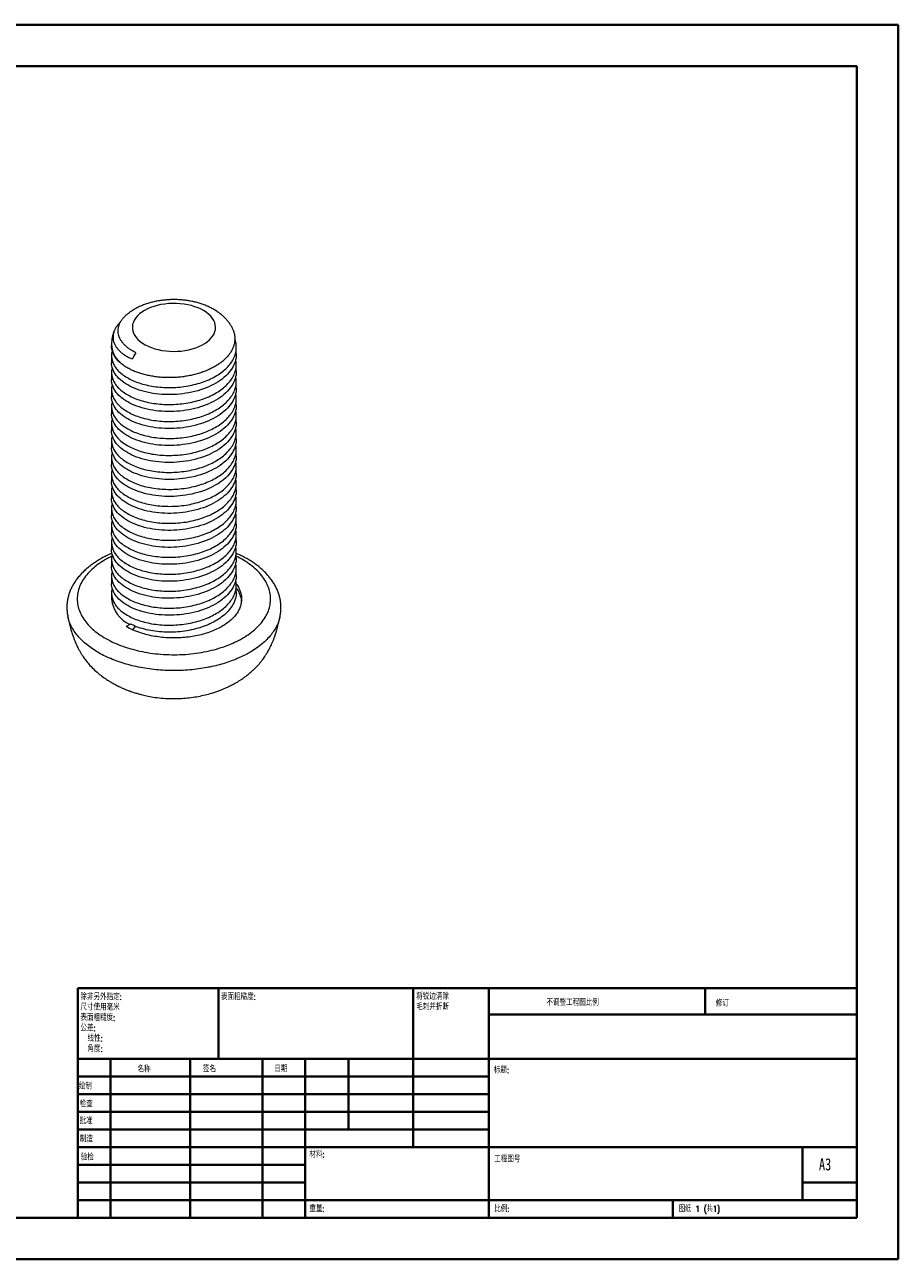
# Model space of a CAD drawing. Header units: millimetres. Extents: x 0 to 420, y 0 to 297.
# Tile 4 of 4: x 210 to 420, y 0 to 297. Entities that reach past the tile are written whole.
import ezdxf

# ---------------------------------------------------------------- set-up
doc = ezdxf.new("R2010")
doc.units = ezdxf.units.MM
doc.styles.add('SLDTEXTSTYLE0', font='TXT', dxfattribs={"width": 0.75, "bigfont": 'bigfont'})
doc.styles.add('SLDTEXTSTYLE1', font='TXT', dxfattribs={"width": 0.75})
doc.styles.add('SLDTEXTSTYLE2', font='TXT', dxfattribs={"width": 0.694444, "bigfont": 'bigfont'})

# ---------------------------------------------------------------- blocks, each defined once
blk = doc.blocks.new('SW_NOTE_0')
at = {"color": 0, "linetype": 'Continuous', "lineweight": 0, "char_height": 1.5, "attachment_point": 1, "style": 'SLDTEXTSTYLE0'}
for s, insert in [('\\M+18FAB锐边\\M+190B4\\M+18F9C', (0, 1.93)), ('\\M+196D1\\M+18E68\\M+19BF3\\M+190DC\\M+19266', (0, -0.57))]:
    blk.add_mtext(s, dxfattribs=dict(at, insert=insert))
blk = doc.blocks.new('SW_NOTE_1')
at = {"color": 0, "linetype": 'Continuous', "lineweight": 0, "char_height": 1.5, "attachment_point": 1, "style": 'SLDTEXTSTYLE0'}
for s, insert in [('\\M+18F9C\\M+194F1另\\M+18A4F\\M+18E77\\M+192E8:', (0, 1.93)), ('\\M+18EDA\\M+190A1\\M+18E67\\M+19770\\M+19F7C\\M+195C4', (0, -0.57)), ('\\M+1955C\\M+196CA\\M+19165糙\\M+19378:', (0, -3.07)), ('\\M+18CF6\\M+18DB7:', (0, -5.57)), ('线\\M+190AB:', (1.69, -8.07)), ('\\M+18A70\\M+19378:', (1.69, -10.57))]:
    blk.add_mtext(s, dxfattribs=dict(at, insert=insert))

msp = doc.modelspace()

# ---------------------------------------------------------------- linework, layer by layer
at = {"color": 7, "linetype": 'Continuous', "lineweight": 40}
for p, q in [((0.08, 297.21), (420.08, 297.21)), ((420.08, 0.21), (420.08, 297.21)), ((25.08, 287.21), (410.08, 287.21)), ((410.08, 287.21), (410.08, 10.21)), ((222.88, 65.46), (410.08, 65.46)), ((222.88, 65.46), (222.88, 10.21)), ((256.68, 48.46), (256.68, 65.46)), ((303.48, 65.46), (303.48, 27.21)), ((321.68, 65.46), (321.68, 10.21)), ((373.68, 59.09), (373.68, 65.46)), ((410.08, 59.09), (321.68, 59.09)), ((410.08, 48.46), (222.88, 48.46)), ((230.68, 48.46), (230.68, 10.21)), ((249.87, 48.46), (249.87, 10.21)), ((267.28, 48.46), (267.28, 10.21)), ((277.48, 10.21), (277.48, 48.46)), ((287.88, 31.46), (287.88, 48.46)), ((321.68, 44.21), (222.88, 44.21)), ((321.68, 39.96), (222.88, 39.96)), ((321.68, 35.71), (222.88, 35.71)), ((321.68, 31.46), (222.88, 31.46)), ((277.48, 27.21), (222.88, 27.21)), ((277.48, 27.21), (410.08, 27.21)), ((397.08, 14.46), (397.08, 27.21)), ((277.48, 22.96), (222.88, 22.96)), ((277.48, 18.71), (222.88, 18.71)), ((410.08, 18.71), (397.08, 18.71)), ((222.88, 14.46), (410.08, 14.46)), ((365.88, 10.21), (365.88, 14.46)), ((25.08, 10.21), (410.08, 10.21)), ((0.08, 0.21), (420.08, 0.21))]:
    msp.add_line(p, q, dxfattribs=at)
at = {"color": 7, "linetype": 'Continuous', "lineweight": 15}
for p, q in [((230.95, 220.31), (230.95, 219.97)), ((230.95, 217.59), (230.95, 215.89)), ((260.95, 217.93), (260.95, 219.63)), ((260.95, 213.85), (260.95, 215.55)), ((230.95, 213.51), (230.95, 211.81)), ((260.95, 209.76), (260.95, 211.46)), ((230.95, 209.42), (230.95, 207.72)), ((230.95, 205.34), (230.95, 203.64)), ((260.95, 205.68), (260.95, 207.38)), ((260.95, 201.6), (260.95, 203.3)), ((230.95, 201.26), (230.95, 199.56)), ((260.95, 197.52), (260.95, 199.22)), ((230.95, 197.18), (230.95, 195.47)), ((230.95, 193.09), (230.95, 191.39)), ((260.95, 193.43), (260.95, 195.13)), ((260.95, 189.35), (260.95, 191.05)), ((230.95, 189.01), (230.95, 187.31)), ((230.95, 184.93), (230.95, 183.23)), ((260.95, 185.27), (260.95, 186.97)), ((260.95, 181.18), (260.95, 182.89)), ((230.95, 180.84), (230.95, 179.14)), ((260.95, 177.1), (260.95, 178.8)), ((230.95, 176.76), (230.95, 175.06)), ((230.95, 172.68), (230.95, 170.98)), ((260.95, 173.02), (260.95, 174.72)), ((260.95, 168.94), (260.95, 170.64)), ((230.95, 168.6), (230.95, 166.9)), ((260.95, 164.85), (260.95, 166.56)), ((230.95, 164.51), (230.95, 162.81)), ((230.95, 160.43), (230.95, 159.07)), ((260.95, 160.77), (260.95, 162.47)), ((220.47, 154.75), (220.46, 154.79)), ((235.34, 152.95), (234.45, 152.43)), ((235.34, 153.12), (235.34, 152.95)), ((236.06, 151.62), (236.75, 152.48))]:
    msp.add_line(p, q, dxfattribs=at)
at = {"color": 7, "linetype": 'Continuous', "lineweight": 15, "flags": 128}
msp.add_lwpolyline([(238.88, 228.48), (238.25, 228.08), (237.68, 227.64), (237.19, 227.18), (236.78, 226.7), (236.45, 226.19), (236.2, 225.67), (236.03, 225.14), (235.96, 224.6), (235.97, 224.06), (236.07, 223.52), (236.25, 222.99), (236.52, 222.47), (236.88, 221.97), (237.31, 221.49), (237.82, 221.03), (238.4, 220.61), (239.05, 220.22), (239.75, 219.86), (240.52, 219.55), (241.33, 219.27), (242.18, 219.05), (243.06, 218.87), (243.97, 218.73), (244.9, 218.65), (245.83, 218.62), (246.77, 218.64), (247.7, 218.71), (248.61, 218.83), (249.5, 219), (250.36, 219.21), (251.18, 219.47), (251.96, 219.78), (252.68, 220.12), (253.34, 220.51), (253.94, 220.92), (254.47, 221.37), (254.92, 221.85), (255.3, 222.34), (255.59, 222.86), (255.8, 223.38), (255.92, 223.92), (255.95, 224.46), (255.89, 225), (255.75, 225.54), (255.52, 226.06), (255.21, 226.57), (254.82, 227.06), (254.34, 227.53), (253.8, 227.97), (253.18, 228.38), (252.51, 228.75), (251.77, 229.09), (250.98, 229.38), (250.15, 229.63), (249.28, 229.84), (248.39, 229.99), (247.47, 230.1), (246.54, 230.16), (245.6, 230.16), (244.66, 230.12), (243.74, 230.02), (242.84, 229.88), (241.96, 229.69), (241.12, 229.45), (240.32, 229.17), (239.57, 228.84), (238.88, 228.48)], dxfattribs=at)
at = {"color": 8, "linetype": 'Continuous', "lineweight": 15}
msp.add_arc((237.01, 220.5), 6.07, 181.8115, 227.765, dxfattribs=at)
at = {"color": 7, "linetype": 'Continuous', "lineweight": 15}
for centre, radius, start, end in [((243.83, 213.37), 8.6, 144.9537, 156.5095), ((238.52, 159.86), 7.61, 185.9724, 245.3477)]:
    msp.add_arc(centre, radius, start, end, dxfattribs=at)
for points, knots in [([(236.38, 228.72), (236.21, 228.63), (235.82, 228.4), (235.46, 228.14), (235.26, 227.99)], [0, 0, 0, 0, 0.429312, 1, 1, 1, 1]), ([(259.7, 224.74), (259.66, 224.81), (259.49, 225.12), (259.11, 225.64), (258.57, 226.3), (257.96, 226.93), (257.28, 227.52), (256.54, 228.09), (255.74, 228.61), (254.88, 229.08), (253.97, 229.52), (253.01, 229.9), (252.03, 230.22), (251.01, 230.5), (249.97, 230.72), (248.91, 230.89), (247.84, 231.01), (246.77, 231.08), (245.69, 231.09), (244.61, 231.05), (243.54, 230.96), (242.47, 230.82), (241.42, 230.62), (240.39, 230.37), (239.38, 230.07), (238.39, 229.71), (237.46, 229.3), (236.8, 228.96), (236.45, 228.76), (236.38, 228.72)], [0, 0, 0, 0, 0.009984, 0.045112, 0.080959, 0.117623, 0.155146, 0.193503, 0.23259, 0.272235, 0.312238, 0.352398, 0.392533, 0.43256, 0.472448, 0.512195, 0.551826, 0.591379, 0.6309, 0.67044, 0.71004, 0.74975, 0.789624, 0.829711, 0.870054, 0.910678, 0.951583, 0.989984, 1, 1, 1, 1]), ([(236.79, 218.31), (236.52, 218.45), (236, 218.72), (235.29, 219.17), (234.64, 219.66), (234.08, 220.18), (233.6, 220.72), (233.21, 221.28), (232.9, 221.86), (232.68, 222.45), (232.55, 223.05), (232.52, 223.66), (232.58, 224.26), (232.73, 224.87), (232.97, 225.46), (233.3, 226.05), (233.72, 226.62), (234.23, 227.17), (234.75, 227.63), (235.11, 227.89), (235.26, 227.99)], [0, 0, 0, 0, 0.055365, 0.111521, 0.168078, 0.22546, 0.280813, 0.336956, 0.3935, 0.450867, 0.506245, 0.562393, 0.618921, 0.676231, 0.732801, 0.79016, 0.84792, 0.906503, 0.963677, 1, 1, 1, 1]), ([(231.68, 223.72), (231.65, 223.67), (231.51, 223.37), (231.31, 222.78), (231.1, 221.98), (230.99, 221.16), (230.94, 220.6), (230.95, 220.32), (230.95, 220.3)], [0, 0, 0, 0, 0.0462754, 0.2876163, 0.524173, 0.7568899, 0.9867396, 1, 1, 1, 1]), ([(233.11, 225.68), (233.1, 225.68), (232.88, 225.49), (232.54, 225.1), (232.08, 224.5), (231.73, 223.89), (231.48, 223.26), (231.33, 222.63), (231.29, 221.99), (231.35, 221.35), (231.52, 220.72), (231.8, 220.11), (232.17, 219.52), (232.63, 218.96), (233.19, 218.42), (233.91, 217.87), (234.81, 217.31), (235.56, 216.97), (235.94, 216.8)], [0, 0, 0, 0, 0.0004912, 0.0672063, 0.1308948, 0.1950317, 0.2598642, 0.3256501, 0.3890929, 0.4529848, 0.5175935, 0.5831894, 0.6454137, 0.7080883, 0.7714658, 0.835811, 0.9173769, 1, 1, 1, 1]), ([(259.7, 224.74), (259.79, 224.57), (260.03, 224.18), (260.29, 223.53), (260.49, 222.79), (260.59, 222.05), (260.59, 221.3), (260.49, 220.55), (260.28, 219.82), (259.98, 219.08), (259.57, 218.37), (259.07, 217.67), (258.48, 217), (257.79, 216.36), (257.01, 215.75), (256.17, 215.19), (255.25, 214.67), (254.26, 214.19), (253.21, 213.76), (252.1, 213.38), (250.96, 213.06), (249.76, 212.78), (248.55, 212.57), (247.31, 212.42), (246.07, 212.33), (244.82, 212.31), (243.57, 212.34), (242.35, 212.42), (241.15, 212.57), (239.97, 212.78), (238.83, 213.04), (237.76, 213.35), (236.74, 213.72), (235.77, 214.13), (234.78, 214.65), (233.8, 215.26), (233.23, 215.76), (232.94, 216)], [0, 0, 0, 0, 0.019407, 0.046728, 0.074438, 0.102345, 0.130658, 0.158063, 0.185851, 0.213833, 0.242213, 0.269925, 0.298032, 0.326341, 0.355062, 0.382775, 0.410878, 0.439177, 0.467881, 0.495835, 0.524187, 0.552741, 0.58171, 0.609696, 0.637876, 0.666666, 0.695665, 0.723746, 0.752022, 0.78091, 0.81001, 0.838155, 0.866495, 0.895452, 0.924622, 0.962079, 1, 1, 1, 1]), ([(231.13, 218.78), (231.11, 218.73), (230.96, 218.34), (230.92, 217.59), (231.03, 216.55), (231.42, 215.52), (232.05, 214.52), (232.93, 213.58), (234.03, 212.72), (235.31, 211.96), (236.78, 211.3), (238.41, 210.75), (240.19, 210.33), (242.07, 210.05), (244, 209.92), (245.95, 209.93), (247.9, 210.08), (249.83, 210.39), (251.71, 210.84), (253.49, 211.44), (255.12, 212.16), (256.59, 212.98), (257.87, 213.91), (258.97, 214.94), (259.85, 216.05), (260.48, 217.22), (260.87, 218.43), (260.98, 219.63), (260.9, 220.7), (260.67, 221.35), (260.57, 221.62)], [0, 0, 0, 0, 0.005785, 0.042578, 0.079372, 0.116808, 0.154574, 0.192339, 0.229775, 0.266569, 0.303363, 0.340798, 0.378564, 0.41633, 0.453766, 0.490559, 0.527353, 0.564789, 0.602554, 0.64032, 0.677756, 0.71455, 0.751343, 0.788779, 0.826545, 0.86431, 0.901746, 0.93854, 0.975334, 1, 1, 1, 1]), ([(232.94, 216), (232.28, 216.6), (231.78, 217.25), (231.11, 218.6), (230.95, 219.29), (230.95, 219.97)], [0, 0, 0, 0, 0.5, 0.5, 1, 1, 1, 1]), ([(260.95, 217.93), (260.95, 216.75), (260.57, 215.51), (259.05, 213.21), (257.91, 212.16), (255.2, 210.44), (253.53, 209.69), (249.85, 208.64), (247.86, 208.33), (244.04, 208.17), (242.05, 208.3), (238.37, 209), (236.7, 209.57), (233.99, 210.98), (232.85, 211.86), (231.33, 213.8), (230.95, 214.86), (230.95, 215.89)], [0, 0, 0, 0, 0.125, 0.125, 0.25, 0.25, 0.375, 0.375, 0.5, 0.5, 0.625, 0.625, 0.75, 0.75, 0.875, 0.875, 1, 1, 1, 1]), ([(231.13, 214.7), (231.11, 214.64), (230.96, 214.26), (230.92, 213.5), (231.03, 212.46), (231.42, 211.44), (232.05, 210.44), (232.93, 209.5), (234.03, 208.64), (235.31, 207.88), (236.78, 207.21), (238.41, 206.67), (240.19, 206.25), (242.07, 205.97), (244, 205.83), (245.95, 205.84), (247.9, 206), (249.83, 206.3), (251.71, 206.76), (253.49, 207.35), (255.12, 208.07), (256.59, 208.9), (257.87, 209.82), (258.97, 210.85), (259.85, 211.97), (260.49, 213.14), (260.86, 214.34), (261, 215.55), (260.88, 216.34), (260.83, 216.74)], [0, 0, 0, 0, 0.005902, 0.043633, 0.081363, 0.119753, 0.15848, 0.197208, 0.235597, 0.273328, 0.311059, 0.349449, 0.388176, 0.426904, 0.465293, 0.503024, 0.540755, 0.579144, 0.617872, 0.656599, 0.694989, 0.732719, 0.77045, 0.80884, 0.847567, 0.886295, 0.924684, 0.962415, 1, 1, 1, 1]), ([(260.95, 213.85), (260.95, 212.66), (260.57, 211.43), (259.05, 209.13), (257.91, 208.07), (255.2, 206.35), (253.53, 205.61), (249.85, 204.55), (247.86, 204.25), (244.04, 204.09), (242.05, 204.22), (238.37, 204.92), (236.7, 205.49), (233.99, 206.9), (232.85, 207.77), (231.33, 209.72), (230.95, 210.78), (230.95, 211.81)], [0, 0, 0, 0, 0.125, 0.125, 0.25, 0.25, 0.375, 0.375, 0.5, 0.5, 0.625, 0.625, 0.75, 0.75, 0.875, 0.875, 1, 1, 1, 1]), ([(231.13, 210.61), (231.11, 210.56), (230.96, 210.17), (230.92, 209.42), (231.03, 208.38), (231.42, 207.35), (232.05, 206.36), (232.93, 205.42), (234.03, 204.56), (235.31, 203.79), (236.78, 203.13), (238.41, 202.58), (240.19, 202.17), (242.07, 201.89), (244, 201.75), (245.95, 201.76), (247.9, 201.91), (249.83, 202.22), (251.71, 202.68), (253.49, 203.27), (255.12, 203.99), (256.59, 204.81), (257.87, 205.74), (258.97, 206.77), (259.85, 207.89), (260.49, 209.06), (260.86, 210.26), (261, 211.46), (260.88, 212.26), (260.83, 212.66)], [0, 0, 0, 0, 0.005902, 0.043633, 0.081363, 0.119753, 0.15848, 0.197208, 0.235597, 0.273328, 0.311059, 0.349449, 0.388176, 0.426904, 0.465293, 0.503024, 0.540755, 0.579144, 0.617872, 0.656599, 0.694989, 0.732719, 0.77045, 0.80884, 0.847567, 0.886295, 0.924684, 0.962415, 1, 1, 1, 1]), ([(231.13, 206.53), (231.11, 206.48), (230.96, 206.09), (230.92, 205.34), (231.03, 204.3), (231.42, 203.27), (232.05, 202.27), (232.93, 201.33), (234.03, 200.48), (235.31, 199.71), (236.78, 199.05), (238.41, 198.5), (240.19, 198.08), (242.07, 197.8), (244, 197.67), (245.95, 197.68), (247.9, 197.83), (249.83, 198.14), (251.71, 198.59), (253.49, 199.19), (255.12, 199.91), (256.59, 200.73), (257.87, 201.66), (258.97, 202.69), (259.85, 203.8), (260.49, 204.98), (260.86, 206.18), (261, 207.38), (260.88, 208.18), (260.83, 208.57)], [0, 0, 0, 0, 0.005902, 0.043633, 0.081363, 0.119753, 0.15848, 0.197208, 0.235597, 0.273328, 0.311059, 0.349449, 0.388176, 0.426904, 0.465293, 0.503024, 0.540755, 0.579144, 0.617872, 0.656599, 0.694989, 0.732719, 0.77045, 0.80884, 0.847567, 0.886295, 0.924684, 0.962415, 1, 1, 1, 1]), ([(260.95, 209.76), (260.95, 208.58), (260.57, 207.34), (259.05, 205.05), (257.91, 203.99), (255.2, 202.27), (253.53, 201.53), (249.85, 200.47), (247.86, 200.16), (244.04, 200.01), (242.05, 200.14), (238.37, 200.84), (236.7, 201.41), (233.99, 202.81), (232.85, 203.69), (231.33, 205.64), (230.95, 206.7), (230.95, 207.72)], [0, 0, 0, 0, 0.125, 0.125, 0.25, 0.25, 0.375, 0.375, 0.5, 0.5, 0.625, 0.625, 0.75, 0.75, 0.875, 0.875, 1, 1, 1, 1]), ([(260.95, 205.68), (260.95, 204.5), (260.57, 203.26), (259.05, 200.96), (257.91, 199.91), (255.2, 198.19), (253.53, 197.44), (249.85, 196.39), (247.86, 196.08), (244.04, 195.92), (242.05, 196.05), (238.37, 196.76), (236.7, 197.32), (233.99, 198.73), (232.85, 199.61), (231.33, 201.55), (230.95, 202.61), (230.95, 203.64)], [0, 0, 0, 0, 0.125, 0.125, 0.25, 0.25, 0.375, 0.375, 0.5, 0.5, 0.625, 0.625, 0.75, 0.75, 0.875, 0.875, 1, 1, 1, 1]), ([(231.13, 202.45), (231.11, 202.4), (230.96, 202.01), (230.92, 201.26), (231.03, 200.22), (231.42, 199.19), (232.05, 198.19), (232.93, 197.25), (234.03, 196.39), (235.31, 195.63), (236.78, 194.97), (238.41, 194.42), (240.19, 194), (242.07, 193.72), (244, 193.59), (245.95, 193.6), (247.9, 193.75), (249.83, 194.05), (251.71, 194.51), (253.49, 195.11), (255.12, 195.82), (256.59, 196.65), (257.87, 197.58), (258.97, 198.61), (259.85, 199.72), (260.49, 200.89), (260.86, 202.09), (261, 203.3), (260.88, 204.09), (260.83, 204.49)], [0, 0, 0, 0, 0.005902, 0.043633, 0.081363, 0.119753, 0.15848, 0.197208, 0.235597, 0.273328, 0.311059, 0.349449, 0.388176, 0.426904, 0.465293, 0.503024, 0.540755, 0.579144, 0.617872, 0.656599, 0.694989, 0.732719, 0.77045, 0.80884, 0.847567, 0.886295, 0.924684, 0.962415, 1, 1, 1, 1]), ([(231.13, 198.37), (231.11, 198.31), (230.96, 197.92), (230.92, 197.17), (231.03, 196.13), (231.42, 195.1), (232.05, 194.11), (232.93, 193.17), (234.03, 192.31), (235.31, 191.55), (236.78, 190.88), (238.41, 190.34), (240.19, 189.92), (242.07, 189.64), (244, 189.5), (245.95, 189.51), (247.9, 189.67), (249.83, 189.97), (251.71, 190.43), (253.49, 191.02), (255.12, 191.74), (256.59, 192.57), (257.87, 193.49), (258.97, 194.52), (259.85, 195.64), (260.49, 196.81), (260.86, 198.01), (261, 199.22), (260.88, 200.01), (260.83, 200.41)], [0, 0, 0, 0, 0.005902, 0.043633, 0.081363, 0.119753, 0.15848, 0.197208, 0.235597, 0.273328, 0.311059, 0.349449, 0.388176, 0.426904, 0.465293, 0.503024, 0.540755, 0.579144, 0.617872, 0.656599, 0.694989, 0.732719, 0.77045, 0.80884, 0.847567, 0.886295, 0.924684, 0.962415, 1, 1, 1, 1]), ([(260.95, 201.6), (260.95, 200.42), (260.57, 199.18), (259.05, 196.88), (257.91, 195.82), (255.2, 194.11), (253.53, 193.36), (249.85, 192.3), (247.86, 192), (244.04, 191.84), (242.05, 191.97), (238.37, 192.67), (236.7, 193.24), (233.99, 194.65), (232.85, 195.53), (231.33, 197.47), (230.95, 198.53), (230.95, 199.56)], [0, 0, 0, 0, 0.125, 0.125, 0.25, 0.25, 0.375, 0.375, 0.5, 0.5, 0.625, 0.625, 0.75, 0.75, 0.875, 0.875, 1, 1, 1, 1]), ([(231.13, 194.28), (231.11, 194.23), (230.96, 193.84), (230.92, 193.09), (231.03, 192.05), (231.42, 191.02), (232.05, 190.02), (232.93, 189.09), (234.03, 188.23), (235.31, 187.46), (236.78, 186.8), (238.41, 186.25), (240.19, 185.83), (242.07, 185.56), (244, 185.42), (245.95, 185.43), (247.9, 185.58), (249.83, 185.89), (251.71, 186.34), (253.49, 186.94), (255.12, 187.66), (256.59, 188.48), (257.87, 189.41), (258.97, 190.44), (259.85, 191.56), (260.49, 192.73), (260.86, 193.93), (261, 195.13), (260.88, 195.93), (260.83, 196.32)], [0, 0, 0, 0, 0.005902, 0.043633, 0.081363, 0.119753, 0.15848, 0.197208, 0.235597, 0.273328, 0.311059, 0.349449, 0.388176, 0.426904, 0.465293, 0.503024, 0.540755, 0.579144, 0.617872, 0.656599, 0.694989, 0.732719, 0.77045, 0.80884, 0.847567, 0.886295, 0.924684, 0.962415, 1, 1, 1, 1]), ([(260.95, 197.52), (260.95, 196.33), (260.57, 195.1), (259.05, 192.8), (257.91, 191.74), (255.2, 190.02), (253.53, 189.28), (249.85, 188.22), (247.86, 187.91), (244.04, 187.76), (242.05, 187.89), (238.37, 188.59), (236.7, 189.16), (233.99, 190.56), (232.85, 191.44), (231.33, 193.39), (230.95, 194.45), (230.95, 195.47)], [0, 0, 0, 0, 0.125, 0.125, 0.25, 0.25, 0.375, 0.375, 0.5, 0.5, 0.625, 0.625, 0.75, 0.75, 0.875, 0.875, 1, 1, 1, 1]), ([(260.95, 193.43), (260.95, 192.25), (260.57, 191.01), (259.05, 188.71), (257.91, 187.66), (255.2, 185.94), (253.53, 185.2), (249.85, 184.14), (247.86, 183.83), (244.04, 183.67), (242.05, 183.81), (238.37, 184.51), (236.7, 185.08), (233.99, 186.48), (232.85, 187.36), (231.33, 189.31), (230.95, 190.37), (230.95, 191.39)], [0, 0, 0, 0, 0.125, 0.125, 0.25, 0.25, 0.375, 0.375, 0.5, 0.5, 0.625, 0.625, 0.75, 0.75, 0.875, 0.875, 1, 1, 1, 1]), ([(231.13, 190.2), (231.11, 190.15), (230.96, 189.76), (230.92, 189.01), (231.03, 187.97), (231.42, 186.94), (232.05, 185.94), (232.93, 185), (234.03, 184.14), (235.31, 183.38), (236.78, 182.72), (238.41, 182.17), (240.19, 181.75), (242.07, 181.47), (244, 181.34), (245.95, 181.35), (247.9, 181.5), (249.83, 181.81), (251.71, 182.26), (253.49, 182.86), (255.12, 183.58), (256.59, 184.4), (257.87, 185.33), (258.97, 186.36), (259.85, 187.47), (260.49, 188.65), (260.86, 189.85), (261, 191.05), (260.88, 191.85), (260.83, 192.24)], [0, 0, 0, 0, 0.005902, 0.043633, 0.081363, 0.119753, 0.15848, 0.197208, 0.235597, 0.273328, 0.311059, 0.349449, 0.388176, 0.426904, 0.465293, 0.503024, 0.540755, 0.579144, 0.617872, 0.656599, 0.694989, 0.732719, 0.77045, 0.80884, 0.847567, 0.886295, 0.924684, 0.962415, 1, 1, 1, 1]), ([(231.13, 186.12), (231.11, 186.07), (230.96, 185.68), (230.92, 184.93), (231.03, 183.89), (231.42, 182.86), (232.05, 181.86), (232.93, 180.92), (234.03, 180.06), (235.31, 179.3), (236.78, 178.64), (238.41, 178.09), (240.19, 177.67), (242.07, 177.39), (244, 177.26), (245.95, 177.26), (247.9, 177.42), (249.83, 177.72), (251.71, 178.18), (253.49, 178.78), (255.12, 179.49), (256.59, 180.32), (257.87, 181.25), (258.97, 182.27), (259.85, 183.39), (260.49, 184.56), (260.86, 185.76), (261, 186.97), (260.88, 187.76), (260.83, 188.16)], [0, 0, 0, 0, 0.005902, 0.043633, 0.081363, 0.119753, 0.15848, 0.197208, 0.235597, 0.273328, 0.311059, 0.349449, 0.388176, 0.426904, 0.465293, 0.503024, 0.540755, 0.579144, 0.617872, 0.656599, 0.694989, 0.732719, 0.77045, 0.80884, 0.847567, 0.886295, 0.924684, 0.962415, 1, 1, 1, 1]), ([(260.95, 189.35), (260.95, 188.17), (260.57, 186.93), (259.05, 184.63), (257.91, 183.58), (255.2, 181.86), (253.53, 181.11), (249.85, 180.06), (247.86, 179.75), (244.04, 179.59), (242.05, 179.72), (238.37, 180.43), (236.7, 180.99), (233.99, 182.4), (232.85, 183.28), (231.33, 185.22), (230.95, 186.28), (230.95, 187.31)], [0, 0, 0, 0, 0.125, 0.125, 0.25, 0.25, 0.375, 0.375, 0.5, 0.5, 0.625, 0.625, 0.75, 0.75, 0.875, 0.875, 1, 1, 1, 1]), ([(260.95, 185.27), (260.95, 184.08), (260.57, 182.85), (259.05, 180.55), (257.91, 179.49), (255.2, 177.77), (253.53, 177.03), (249.85, 175.97), (247.86, 175.67), (244.04, 175.51), (242.05, 175.64), (238.37, 176.34), (236.7, 176.91), (233.99, 178.32), (232.85, 179.2), (231.33, 181.14), (230.95, 182.2), (230.95, 183.23)], [0, 0, 0, 0, 0.125, 0.125, 0.25, 0.25, 0.375, 0.375, 0.5, 0.5, 0.625, 0.625, 0.75, 0.75, 0.875, 0.875, 1, 1, 1, 1]), ([(231.13, 182.04), (231.11, 181.98), (230.96, 181.59), (230.92, 180.84), (231.03, 179.8), (231.42, 178.77), (232.05, 177.78), (232.93, 176.84), (234.03, 175.98), (235.31, 175.21), (236.78, 174.55), (238.41, 174.01), (240.19, 173.59), (242.07, 173.31), (244, 173.17), (245.95, 173.18), (247.9, 173.34), (249.83, 173.64), (251.71, 174.1), (253.49, 174.69), (255.12, 175.41), (256.59, 176.24), (257.87, 177.16), (258.97, 178.19), (259.85, 179.31), (260.49, 180.48), (260.86, 181.68), (261, 182.89), (260.88, 183.68), (260.83, 184.08)], [0, 0, 0, 0, 0.005902, 0.043633, 0.081363, 0.119753, 0.15848, 0.197208, 0.235597, 0.273328, 0.311059, 0.349449, 0.388176, 0.426904, 0.465293, 0.503024, 0.540755, 0.579144, 0.617872, 0.656599, 0.694989, 0.732719, 0.77045, 0.80884, 0.847567, 0.886295, 0.924684, 0.962415, 1, 1, 1, 1]), ([(260.95, 181.18), (260.95, 180), (260.57, 178.77), (259.05, 176.47), (257.91, 175.41), (255.2, 173.69), (253.53, 172.95), (249.85, 171.89), (247.86, 171.58), (244.04, 171.43), (242.05, 171.56), (238.37, 172.26), (236.7, 172.83), (233.99, 174.23), (232.85, 175.11), (231.33, 177.06), (230.95, 178.12), (230.95, 179.14)], [0, 0, 0, 0, 0.125, 0.125, 0.25, 0.25, 0.375, 0.375, 0.5, 0.5, 0.625, 0.625, 0.75, 0.75, 0.875, 0.875, 1, 1, 1, 1]), ([(231.13, 177.95), (231.11, 177.9), (230.96, 177.51), (230.92, 176.76), (231.03, 175.72), (231.42, 174.69), (232.05, 173.69), (232.93, 172.75), (234.03, 171.9), (235.31, 171.13), (236.78, 170.47), (238.41, 169.92), (240.19, 169.5), (242.07, 169.22), (244, 169.09), (245.95, 169.1), (247.9, 169.25), (249.83, 169.56), (251.71, 170.01), (253.49, 170.61), (255.12, 171.33), (256.59, 172.15), (257.87, 173.08), (258.97, 174.11), (259.85, 175.22), (260.49, 176.4), (260.86, 177.6), (261, 178.8), (260.88, 179.6), (260.83, 179.99)], [0, 0, 0, 0, 0.005902, 0.043633, 0.081363, 0.119753, 0.15848, 0.197208, 0.235597, 0.273328, 0.311059, 0.349449, 0.388176, 0.426904, 0.465293, 0.503024, 0.540755, 0.579144, 0.617872, 0.656599, 0.694989, 0.732719, 0.77045, 0.80884, 0.847567, 0.886295, 0.924684, 0.962415, 1, 1, 1, 1]), ([(231.13, 173.87), (231.11, 173.82), (230.96, 173.43), (230.92, 172.68), (231.03, 171.64), (231.42, 170.61), (232.05, 169.61), (232.93, 168.67), (234.03, 167.81), (235.31, 167.05), (236.78, 166.39), (238.41, 165.84), (240.19, 165.42), (242.07, 165.14), (244, 165.01), (245.95, 165.02), (247.9, 165.17), (249.83, 165.48), (251.71, 165.93), (253.49, 166.53), (255.12, 167.25), (256.59, 168.07), (257.87, 169), (258.97, 170.03), (259.85, 171.14), (260.49, 172.32), (260.86, 173.52), (261, 174.72), (260.88, 175.51), (260.83, 175.91)], [0, 0, 0, 0, 0.005902, 0.043633, 0.081363, 0.119753, 0.15848, 0.197208, 0.235597, 0.273328, 0.311059, 0.349449, 0.388176, 0.426904, 0.465293, 0.503024, 0.540755, 0.579144, 0.617872, 0.656599, 0.694989, 0.732719, 0.77045, 0.80884, 0.847567, 0.886295, 0.924684, 0.962415, 1, 1, 1, 1]), ([(260.95, 177.1), (260.95, 175.92), (260.57, 174.68), (259.05, 172.38), (257.91, 171.33), (255.2, 169.61), (253.53, 168.86), (249.85, 167.81), (247.86, 167.5), (244.04, 167.34), (242.05, 167.48), (238.37, 168.18), (236.7, 168.75), (233.99, 170.15), (232.85, 171.03), (231.33, 172.97), (230.95, 174.03), (230.95, 175.06)], [0, 0, 0, 0, 0.125, 0.125, 0.25, 0.25, 0.375, 0.375, 0.5, 0.5, 0.625, 0.625, 0.75, 0.75, 0.875, 0.875, 1, 1, 1, 1]), ([(260.95, 173.02), (260.95, 171.84), (260.57, 170.6), (259.05, 168.3), (257.91, 167.25), (255.2, 165.53), (253.53, 164.78), (249.85, 163.73), (247.86, 163.42), (244.04, 163.26), (242.05, 163.39), (238.37, 164.09), (236.7, 164.66), (233.99, 166.07), (232.85, 166.95), (231.33, 168.89), (230.95, 169.95), (230.95, 170.98)], [0, 0, 0, 0, 0.125, 0.125, 0.25, 0.25, 0.375, 0.375, 0.5, 0.5, 0.625, 0.625, 0.75, 0.75, 0.875, 0.875, 1, 1, 1, 1]), ([(231.06, 170.08), (230.69, 169.91), (229.94, 169.58), (228.87, 169.03), (227.83, 168.43), (226.85, 167.8), (225.91, 167.13), (225.03, 166.41), (224.22, 165.67), (223.47, 164.89), (222.79, 164.08), (222.18, 163.25), (221.66, 162.4), (221.21, 161.53), (220.85, 160.65), (220.56, 159.76), (220.36, 158.87), (220.24, 157.99), (220.2, 157.1), (220.24, 156.22), (220.33, 155.45), (220.43, 154.98), (220.48, 154.79)], [0, 0, 0, 0, 0.050728, 0.102916, 0.155281, 0.207937, 0.260835, 0.313904, 0.367041, 0.420092, 0.472914, 0.525353, 0.577265, 0.628528, 0.679064, 0.72885, 0.777902, 0.825915, 0.873693, 0.92156, 0.969644, 1, 1, 1, 1]), ([(231.13, 169.79), (231.11, 169.73), (230.96, 169.35), (230.92, 168.59), (231.03, 167.55), (231.42, 166.53), (232.05, 165.53), (232.93, 164.59), (234.03, 163.73), (235.31, 162.97), (236.78, 162.3), (238.41, 161.76), (240.19, 161.34), (242.07, 161.06), (244, 160.93), (245.95, 160.93), (247.9, 161.09), (249.83, 161.39), (251.71, 161.85), (253.49, 162.44), (255.12, 163.16), (256.59, 163.99), (257.87, 164.91), (258.97, 165.94), (259.85, 167.06), (260.49, 168.23), (260.86, 169.43), (261, 170.64), (260.88, 171.43), (260.83, 171.83)], [0, 0, 0, 0, 0.005902, 0.043633, 0.081363, 0.119753, 0.15848, 0.197208, 0.235597, 0.273328, 0.311059, 0.349449, 0.388176, 0.426904, 0.465293, 0.503024, 0.540755, 0.579144, 0.617872, 0.656599, 0.694989, 0.732719, 0.77045, 0.80884, 0.847567, 0.886295, 0.924684, 0.962415, 1, 1, 1, 1]), ([(271.42, 154.74), (271.44, 154.81), (271.54, 155.18), (271.63, 155.85), (271.69, 156.73), (271.67, 157.61), (271.58, 158.49), (271.41, 159.37), (271.17, 160.24), (270.85, 161.11), (270.45, 161.97), (269.98, 162.81), (269.43, 163.64), (268.81, 164.44), (268.12, 165.22), (267.37, 165.97), (266.55, 166.69), (265.67, 167.37), (264.74, 168.01), (263.74, 168.63), (262.68, 169.21), (261.75, 169.67), (261.15, 169.92), (260.95, 170.01)], [0, 0, 0, 0, 0.0130266, 0.0611369, 0.1087041, 0.1564947, 0.2046155, 0.2531646, 0.3022195, 0.3518291, 0.4020061, 0.4527228, 0.5039109, 0.5554671, 0.6072622, 0.6591518, 0.7109545, 0.7625273, 0.8139936, 0.8663218, 0.9190231, 0.9720074, 1, 1, 1, 1]), ([(231.13, 165.7), (231.11, 165.65), (230.96, 165.26), (230.92, 164.51), (231.03, 163.47), (231.42, 162.44), (232.05, 161.45), (232.93, 160.51), (234.03, 159.65), (235.31, 158.88), (236.78, 158.22), (238.41, 157.68), (240.19, 157.26), (242.07, 156.98), (244, 156.84), (245.95, 156.85), (247.9, 157), (249.83, 157.31), (251.71, 157.77), (253.49, 158.36), (255.12, 159.08), (256.59, 159.9), (257.87, 160.83), (258.97, 161.86), (259.85, 162.98), (260.49, 164.15), (260.86, 165.35), (261, 166.55), (260.88, 167.35), (260.83, 167.75)], [0, 0, 0, 0, 0.005902, 0.043633, 0.081363, 0.119753, 0.15848, 0.197208, 0.235597, 0.273328, 0.311059, 0.349449, 0.388176, 0.426904, 0.465293, 0.503024, 0.540755, 0.579144, 0.617872, 0.656599, 0.694989, 0.732719, 0.77045, 0.80884, 0.847567, 0.886295, 0.924684, 0.962415, 1, 1, 1, 1]), ([(260.95, 168.94), (260.95, 167.75), (260.57, 166.52), (259.05, 164.22), (257.91, 163.16), (255.2, 161.44), (253.53, 160.7), (249.85, 159.64), (247.86, 159.34), (244.04, 159.18), (242.05, 159.31), (238.37, 160.01), (236.7, 160.58), (233.99, 161.99), (232.85, 162.86), (231.33, 164.81), (230.95, 165.87), (230.95, 166.9)], [0, 0, 0, 0, 0.125, 0.125, 0.25, 0.25, 0.375, 0.375, 0.5, 0.5, 0.625, 0.625, 0.75, 0.75, 0.875, 0.875, 1, 1, 1, 1]), ([(231.13, 161.62), (231.11, 161.57), (230.96, 161.18), (230.92, 160.43), (231.03, 159.39), (231.42, 158.36), (232.05, 157.36), (232.93, 156.42), (234.03, 155.57), (235.31, 154.8), (236.78, 154.14), (238.41, 153.59), (240.19, 153.17), (242.07, 152.89), (244, 152.76), (245.95, 152.77), (247.9, 152.92), (249.83, 153.23), (251.71, 153.68), (253.49, 154.28), (255.12, 155), (256.59, 155.82), (257.87, 156.75), (258.97, 157.78), (259.85, 158.89), (260.49, 160.07), (260.86, 161.27), (261, 162.47), (260.88, 163.27), (260.83, 163.66)], [0, 0, 0, 0, 0.005902, 0.043633, 0.081363, 0.119753, 0.15848, 0.197208, 0.235597, 0.273328, 0.311059, 0.349449, 0.388176, 0.426904, 0.465293, 0.503024, 0.540755, 0.579144, 0.617872, 0.656599, 0.694989, 0.732719, 0.77045, 0.80884, 0.847567, 0.886295, 0.924684, 0.962415, 1, 1, 1, 1]), ([(260.95, 164.85), (260.95, 163.67), (260.57, 162.43), (259.05, 160.14), (257.91, 159.08), (255.2, 157.36), (253.53, 156.62), (249.85, 155.56), (247.86, 155.25), (244.04, 155.1), (242.05, 155.23), (238.37, 155.93), (236.7, 156.5), (233.99, 157.9), (232.85, 158.78), (231.33, 160.73), (230.95, 161.79), (230.95, 162.81)], [0, 0, 0, 0, 0.125, 0.125, 0.25, 0.25, 0.375, 0.375, 0.5, 0.5, 0.625, 0.625, 0.75, 0.75, 0.875, 0.875, 1, 1, 1, 1]), ([(260.92, 162.72), (260.95, 162.69), (261.24, 162.34), (261.61, 161.64), (262.03, 160.61), (262.22, 159.56), (262.22, 158.5), (262, 157.45), (261.59, 156.42), (260.97, 155.42), (260.17, 154.48), (259.19, 153.58), (258.04, 152.76), (256.73, 152.02), (255.29, 151.36), (253.74, 150.81), (252.08, 150.35), (250.35, 150.01), (248.56, 149.78), (246.74, 149.67), (244.91, 149.68), (243.09, 149.81), (241.31, 150.05), (239.58, 150.41), (237.83, 150.91), (236.07, 151.57), (234.99, 152.14), (234.45, 152.43)], [0, 0, 0, 0, 0.003688, 0.044456, 0.085224, 0.126122, 0.16689, 0.207658, 0.248556, 0.289324, 0.330092, 0.37099, 0.411758, 0.452526, 0.493424, 0.534192, 0.57496, 0.615858, 0.656627, 0.697395, 0.738293, 0.779061, 0.819829, 0.860727, 0.901495, 0.950747, 1, 1, 1, 1]), ([(260.95, 160.77), (260.95, 159.88), (260.74, 158.97), (259.88, 157.19), (259.23, 156.33), (257.99, 155.17), (257.54, 154.81), (256.57, 154.13), (256.05, 153.81), (254.36, 152.92), (253.07, 152.4), (250.31, 151.61), (248.85, 151.34), (246.67, 151.12), (245.95, 151.08), (244.51, 151.06), (243.78, 151.08), (241.6, 151.23), (240.17, 151.46), (237.55, 152.14), (236.36, 152.59), (235.34, 153.12)], [0, 0, 0, 0, 0.125, 0.125, 0.25, 0.25, 0.3125, 0.3125, 0.375, 0.375, 0.5, 0.5, 0.625, 0.625, 0.6875, 0.6875, 0.75, 0.75, 0.875, 0.875, 1, 1, 1, 1]), ([(260.95, 161.67), (260.96, 161.66), (261.28, 161.25), (261.68, 160.38), (262.09, 159.28), (262.14, 158.6), (262.15, 158.36)], [0, 0, 0, 0, 0.010268, 0.400065, 0.786462, 1, 1, 1, 1]), ([(220.46, 154.75), (220.57, 154.28), (220.77, 153.37), (221.09, 152.1), (221.41, 151.01), (221.7, 150.11), (221.97, 149.35), (222.27, 148.61), (222.62, 147.82), (223, 147.04), (223.39, 146.35), (223.75, 145.75), (224.23, 145.02), (224.88, 144.12), (225.79, 143.04), (226.85, 141.96), (228.02, 140.95), (229.15, 140.1), (230.15, 139.44), (231.07, 138.89), (231.96, 138.4), (232.89, 137.94), (233.75, 137.55), (234.55, 137.22), (235.38, 136.91), (236.29, 136.59), (237.2, 136.32), (238.22, 136.04), (239.46, 135.74), (241.07, 135.44), (242.92, 135.21), (244.87, 135.08), (246.82, 135.08), (248.7, 135.18), (250.52, 135.4), (252.24, 135.7), (253.9, 136.08), (255.3, 136.49), (256.45, 136.88), (257.29, 137.2), (258.07, 137.52), (258.86, 137.87), (259.68, 138.27), (260.46, 138.69), (261.11, 139.06), (261.72, 139.43), (262.35, 139.84), (263.14, 140.4), (263.97, 141.04), (264.76, 141.72), (265.41, 142.33), (265.94, 142.88), (266.43, 143.42), (266.87, 143.96), (267.29, 144.49), (267.66, 145.01), (268.03, 145.56), (268.46, 146.26), (268.89, 147.04), (269.28, 147.82), (269.59, 148.52), (269.87, 149.2), (270.16, 149.98), (270.45, 150.87), (270.68, 151.66), (270.85, 152.27), (270.97, 152.74), (271.11, 153.32), (271.27, 154.01), (271.38, 154.5), (271.44, 154.75)], [0, 0, 0, 0, 0.020818, 0.0401542, 0.0562363, 0.0692643, 0.0795752, 0.0894796, 0.1021959, 0.11539, 0.126272, 0.1358126, 0.1458168, 0.1640971, 0.1848989, 0.2083365, 0.2316706, 0.2523129, 0.270544, 0.2832009, 0.2980379, 0.313871, 0.3270477, 0.3377301, 0.3497088, 0.3641888, 0.3780308, 0.3890768, 0.4078423, 0.4307352, 0.4570018, 0.4846214, 0.5113457, 0.5373365, 0.5625439, 0.5868762, 0.6094968, 0.6329221, 0.6472419, 0.6600564, 0.6705989, 0.6821498, 0.6966627, 0.708839, 0.7196041, 0.7289378, 0.7391945, 0.7520561, 0.770901, 0.7854667, 0.7978672, 0.8102737, 0.8195396, 0.8303587, 0.8410022, 0.8496213, 0.8583762, 0.8700203, 0.8847631, 0.8965123, 0.90684, 0.9168858, 0.9273356, 0.9411149, 0.9555861, 0.9615672, 0.9679709, 0.9766285, 0.9879058, 1, 1, 1, 1])]:
    msp.add_open_spline(points, degree=3, knots=knots, dxfattribs=at)
at = {"color": 8, "linetype": 'Continuous', "lineweight": 15}
for points, knots in [([(231.04, 169.34), (230.67, 169.16), (229.63, 168.67), (228.14, 167.72), (226.56, 166.52), (225.24, 165.22), (224.18, 163.84), (223.39, 162.4), (222.88, 160.92), (222.67, 159.41), (222.75, 157.91), (223.12, 156.41), (223.78, 154.95), (224.72, 153.54), (225.92, 152.2), (227.39, 150.95), (229.08, 149.8), (230.99, 148.77), (233.09, 147.86), (235.35, 147.1), (237.74, 146.49), (240.24, 146.04), (242.82, 145.75), (245.43, 145.63), (248.05, 145.68), (250.64, 145.9), (253.18, 146.29), (255.62, 146.84), (257.93, 147.54), (260.07, 148.37), (261.33, 149.02), (261.94, 149.34)], [0, 0, 0, 0, 0.019157, 0.054148, 0.089253, 0.124248, 0.159307, 0.19448, 0.229541, 0.264579, 0.299729, 0.334767, 0.369794, 0.404931, 0.439956, 0.475002, 0.510157, 0.5452, 0.58028, 0.615471, 0.65055, 0.685687, 0.720938, 0.756078, 0.791194, 0.826424, 0.861544, 0.896615, 0.931799, 0.966872, 1, 1, 1, 1]), ([(261.94, 149.34), (262.57, 149.7), (263.83, 150.44), (265.4, 151.68), (266.73, 153), (267.78, 154.38), (268.55, 155.82), (269.04, 157.31), (269.23, 158.81), (269.14, 160.32), (268.75, 161.81), (268.07, 163.27), (267.12, 164.68), (265.89, 166.02), (264.4, 167.27), (262.77, 168.38), (261.53, 169.01), (260.95, 169.31)], [0, 0, 0, 0, 0.068654, 0.13731, 0.204136, 0.271172, 0.337992, 0.40475, 0.471716, 0.538467, 0.60533, 0.672403, 0.739263, 0.806223, 0.873399, 0.940364, 1, 1, 1, 1]), ([(263.64, 145.9), (262.96, 145.55), (261.79, 144.95), (259.96, 144.21), (258.26, 143.62), (256.46, 143.11), (255, 142.77), (253.47, 142.47), (251.87, 142.21), (249.76, 141.97), (247.58, 141.84), (245.4, 141.81), (243.24, 141.89), (241.1, 142.08), (238.98, 142.37), (236.9, 142.76), (234.91, 143.25), (233.01, 143.83), (231.17, 144.51), (229.44, 145.27), (227.84, 146.11), (226.37, 147.03), (225.03, 148.02), (223.84, 149.07), (222.81, 150.17), (221.95, 151.3), (221.25, 152.5), (220.75, 153.65), (220.56, 154.41), (220.47, 154.75)], [0, 0, 0, 0, 0.048187, 0.082927, 0.118193, 0.153458, 0.18927, 0.20153, 0.239229, 0.277186, 0.315969, 0.355041, 0.392758, 0.430735, 0.469534, 0.508621, 0.546273, 0.584186, 0.622919, 0.661934, 0.699551, 0.737842, 0.776134, 0.815117, 0.852716, 0.890991, 0.929267, 0.968236, 1, 1, 1, 1]), ([(271.41, 154.74), (271.39, 154.6), (271.28, 154.05), (270.92, 153.1), (270.32, 151.89), (269.54, 150.73), (268.58, 149.6), (267.46, 148.51), (266.16, 147.47), (264.88, 146.6), (263.99, 146.1), (263.64, 145.9)], [0, 0, 0, 0, 0.040801, 0.166576, 0.288074, 0.411763, 0.535456, 0.661398, 0.788013, 0.914624, 1, 1, 1, 1])]:
    msp.add_open_spline(points, degree=3, knots=knots, dxfattribs=at)

# ---------------------------------------------------------------- block references
at = {"color": 7, "linetype": 'Continuous', "lineweight": 0}
for name, p in [('SW_NOTE_1', (223.47, 62.2)), ('SW_NOTE_0', (304.19, 62.28))]:
    msp.add_blockref(name, p, dxfattribs=at)

# ---------------------------------------------------------------- texts
at = {"color": 7, "linetype": 'Continuous', "lineweight": 0, "attachment_point": 1}
for s, insert, char_height, style in [('\\M+1955C\\M+196CA\\M+19165糙\\M+19378:', (257.25, 64.13), 1.5, 'SLDTEXTSTYLE0'), ('\\M+19573调\\M+190AE\\M+18D48\\M+192F6图\\M+194E4\\M+197E1', (335.49, 62.75), 1.5, 'SLDTEXTSTYLE0'), ('\\M+18F43订', (376.21, 62.55), 1.5, 'SLDTEXTSTYLE0'), ('\\M+196BC\\M+18FCC', (237.2, 46.72), 1.5, 'SLDTEXTSTYLE0'), ('签\\M+196BC', (252.91, 46.78), 1.5, 'SLDTEXTSTYLE0'), ('\\M+193FA\\M+18AFA', (270.09, 46.79), 1.5, 'SLDTEXTSTYLE0'), ('标题:', (322.84, 46.49), 1.5, 'SLDTEXTSTYLE0'), ('绘\\M+190A7', (223.09, 42.64), 1.5, 'SLDTEXTSTYLE0'), ('检查', (223.29, 38.37), 1.5, 'SLDTEXTSTYLE0'), ('\\M+194E1\\M+18F79', (223.28, 34.28), 1.5, 'SLDTEXTSTYLE0'), ('\\M+190A7\\M+191A2', (223.33, 29.95), 1.5, 'SLDTEXTSTYLE0'), ('验检', (223.55, 25.56), 1.5, 'SLDTEXTSTYLE0'), ('\\M+18DDE\\M+197BF:', (278.52, 26.2), 1.5, 'SLDTEXTSTYLE0'), ('\\M+18D48\\M+192F6图\\M+18D86', (322.95, 25.08), 1.5, 'SLDTEXTSTYLE0'), ('A3', (401, 24.52), 2.91, 'SLDTEXTSTYLE1'), ('\\M+18F64\\M+197CA:', (278.5, 13.16), 1.4986, 'SLDTEXTSTYLE0'), ('\\M+194E4\\M+197E1:', (322.95, 13.11), 1.5, 'SLDTEXTSTYLE0'), ('图纸 1 (\\M+18BA41)', (367.36, 13.11), 1.5, 'SLDTEXTSTYLE2')]:
    msp.add_mtext(s, dxfattribs=dict(at, insert=insert, char_height=char_height, style=style))

doc.saveas('drawing.dxf')
